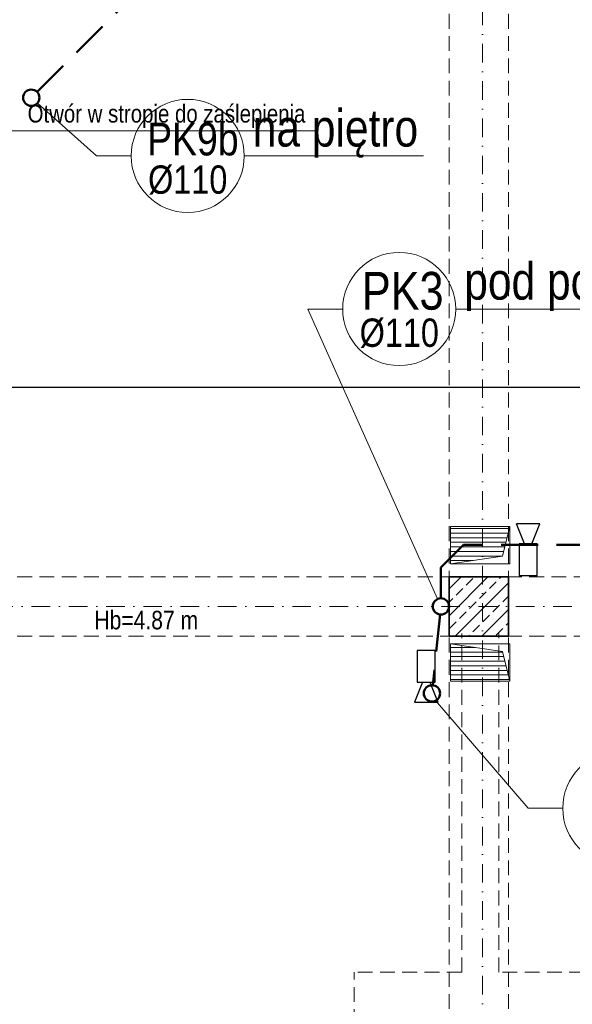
# Model space of a CAD drawing. Header units: millimetres. Extents: x -96593 to 66336, y -23969 to 7139.
# Tile 238 of 256: x -75287 to -74915, y -5721 to -5058. Entities that reach past the tile are written whole.
import ezdxf

# ---------------------------------------------------------------- set-up
doc = ezdxf.new("R2010")
doc.units = ezdxf.units.MM
doc.linetypes.add('DASHDOT', pattern=[1, 0.5, -0.25, 0, -0.25])
doc.linetypes.add('DASHED', pattern=[0.75, 0.5, -0.25])
for name, color, linetype, lineweight in [('BA_KS_ist.', 34, 'Continuous', 50), ('BA_txs', 2, 'Continuous', 18), ('MM_KS_OPISY', 7, 'Continuous', 9), ('mm_punktwstawienia', 1, 'Continuous', 50), ('mm_went_opis', 7, 'Continuous', 15), ('PG_KONSTRUKCJA', 5, 'Continuous', 35), ('PG_OSIE', 1, 'DASHDOT', 18), ('PG_PODCIĄGI', 1, 'DASHED', 18), ('PG_SZRAF', 1, 'Continuous', 18), ('PG_WENTYLACJA', 1, 'Continuous', 18), ('PG_WIDOKOWE_CIENKIE', 1, 'Continuous', 18), ('PG_WYPOSAŻENIE', 1, 'Continuous', 18)]:
    doc.layers.add(name, color=color, linetype=linetype, lineweight=lineweight)
doc.styles.add('BIKTS', font='bikromsw.shx', dxfattribs={"width": 0.85})
doc.styles.get("Standard").update_dxf_attribs({"font": 'arial.ttf'})
pattern_1 = [(180, (-5151.205, 2384.805), (-2e-16, -3.07975), [])]

# ---------------------------------------------------------------- blocks, each defined once
blk = doc.blocks.new('A$C243F7E6F')
at = {"layer": 'PG_SZRAF'}
h = blk.add_hatch(dxfattribs=at)
h.set_pattern_fill('ANSI33', color=256, scale=2)
h.set_pattern_definition([(45, (-6891.598, -2675.306), (-8.980256, 8.980256), []), (45, (-6882.618, -2675.306), (-8.980256, 8.980256), [6.35, -3.175])])
h.paths.add_polyline_path([(0, 0), (40, 0), (40, -40), (0, -40)])
at = {"layer": 'PG_KONSTRUKCJA'}
blk.add_lwpolyline([(0, 0), (40, 0), (40, -40), (0, -40), (0, 0)], dxfattribs=at)
blk = doc.blocks.new('A$C0fd6651b')
at = {"layer": 'PG_WYPOSAŻENIE', "color": 18, "lineweight": 30, "true_color": 0x000000}
for p, q in [((5.38, 13.5), (0, 0)), ((10.38, 13.5), (15.76, 0)), ((0, 0), (15.76, 0))]:
    blk.add_line(p, q, dxfattribs=at)
blk.add_lwpolyline([(1.81, 34.78), (1.81, 13.5), (13.95, 13.5), (13.95, 34.78)], close=True, dxfattribs=at)
blk = doc.blocks.new('A$C0f2c6892')
at = {"layer": 'PG_WIDOKOWE_CIENKIE', "color": 18, "lineweight": 30, "rotation": 180}
blk.add_blockref('A$C0fd6651b', (985.16, -1184.34), dxfattribs=at)
at = {"layer": 'PG_WIDOKOWE_CIENKIE', "color": 18, "lineweight": 30}
blk.add_blockref('A$C0fd6651b', (900.66, -1304.47), dxfattribs=at)
blk = doc.blocks.new('A$C2E197AD3')
at = {"layer": 'PG_WENTYLACJA'}
h = blk.add_hatch(dxfattribs=at)
h.set_pattern_fill('ANSI31', color=252, scale=0.97, angle=135)
h.set_pattern_definition(pattern_1)
h.paths.add_polyline_path([(1871.84, 1761.25), (1831.84, 1761.25), (1831.84, 1736.25), (1866.84, 1741.25)])
h = blk.add_hatch(dxfattribs=at)
h.set_pattern_fill('ANSI31', color=252, scale=0.97, angle=135)
h.set_pattern_definition(pattern_1)
h.paths.add_polyline_path([(1866.84, 1677.25), (1831.84, 1682.25), (1831.84, 1657.25), (1871.84, 1657.25)])
at = {"color": 252, "lineweight": 30}
blk.add_line((949.46, 1855.09), (2737.44, 1855.09), dxfattribs=at)
at = {"layer": 'mm_went_opis', "color": 252}
blk.add_line((1740.86, 2027.71), (1452.87, 2027.71), dxfattribs=at)
at = {"layer": 'PG_OSIE', "color": 252, "ltscale": 25}
for points in [[(1853.34, 3165.56), (1853.34, 314.74)], [(696.17, 1707.5), (2976.42, 1707.5)]]:
    blk.add_lwpolyline(points, dxfattribs=at)
at = {"layer": 'PG_PODCIĄGI', "color": 252, "ltscale": 20}
for p, q in [((1839.34, 1461.25), (1839.34, 1689.25)), ((1864.34, 1461.25), (1864.34, 1689.25)), ((1839.34, 1461.25), (1766.84, 1461.25)), ((1766.84, 1291.25), (1766.84, 1461.25)), ((1936.84, 1461.25), (1864.34, 1461.25))]:
    blk.add_line(p, q, dxfattribs=at)
for points in [[(1830.84, 2946.5), (1830.84, 472.5)], [(1870.84, 2946.5), (1870.84, 472.5)], [(924.84, 1727.5), (2778.84, 1727.5)], [(924.84, 1687.5), (2778.84, 1687.5)]]:
    blk.add_lwpolyline(points, dxfattribs=at)
at = {"layer": 'PG_WENTYLACJA', "color": 252}
for p, q in [((1866.84, 1741.25), (1871.84, 1761.25)), ((1831.84, 1736.25), (1866.84, 1741.25)), ((1831.84, 1682.25), (1866.84, 1677.25)), ((1866.84, 1677.25), (1871.84, 1657.25))]:
    blk.add_line(p, q, dxfattribs=at)
for points in [[(1831.84, 1736.25), (1871.84, 1736.25), (1871.84, 1761.25), (1831.84, 1761.25)], [(1831.84, 1682.25), (1871.84, 1682.25), (1871.84, 1657.25), (1831.84, 1657.25)]]:
    blk.add_lwpolyline(points, close=True, dxfattribs=at)
at = {"layer": 'PG_KONSTRUKCJA', "color": 252}
blk.add_blockref('A$C243F7E6F', (1830.84, 1727.5), dxfattribs=at)
at = {"layer": 'PG_WIDOKOWE_CIENKIE', "color": 252, "lineweight": 30}
blk.add_blockref('A$C0f2c6892', (906.84, 2947.5), dxfattribs=at)
at = {"layer": 'BA_txs', "color": 252, "style": 'BIKTS', "width": 0.85}
blk.add_text('Hb=4.87 m', height=12.5, dxfattribs=at).set_placement((1591.86, 1692.07))
at = {"layer": 'mm_went_opis', "color": 252, "insert": (1640.45, 2045.31), "char_height": 12, "width": 240.0682, "attachment_point": 2}
blk.add_mtext('{\\fArial Narrow|b0|i0|c238|p34;Otwór w stropie do zaślepienia }', dxfattribs=at)

msp = doc.modelspace()

# ---------------------------------------------------------------- linework, layer by layer
at = {"layer": 'BA_KS_ist.', "linetype": 'DASHED', "ltscale": 50}
for p, q in [((-75275.73, -5106.85), (-75188.26, -5019.38)), ((-75003.62, -5426.99), (-74988.37, -5411.74)), ((-74713.12, -5411.74), (-74988.37, -5411.74)), ((-75003.62, -5447.74), (-75003.62, -5426.99)), ((-75004.18, -5458.71), (-75009.06, -5506.27))]:
    msp.add_line(p, q, dxfattribs=at)
at = {"layer": 'BA_KS_ist.', "linetype": 'Continuous', "ltscale": 25}
for centre in [(-75279.62, -5110.74), (-75003.62, -5453.24), (-75009.62, -5511.74)]:
    msp.add_circle(centre, 5.5, dxfattribs=at)
at = {"layer": 'MM_KS_OPISY'}
for p, q in [((-75235.74, -5149.9), (-75275.52, -5114.4)), ((-75212.34, -5149.9), (-75235.74, -5149.9)), ((-75136.14, -5149.9), (-75015.45, -5149.9)), ((-75069.8, -5252.99), (-75093.21, -5252.99)), ((-75093.21, -5252.99), (-75005.87, -5448.22)), ((-74993.6, -5252.99), (-74796.66, -5252.99)), ((-74944.91, -5589.13), (-75007.17, -5516.67)), ((-74921.51, -5589.13), (-74944.91, -5589.13))]:
    msp.add_line(p, q, dxfattribs=at)
for centre in [(-75174.24, -5149.9), (-75031.7, -5252.99), (-74883.41, -5589.13)]:
    msp.add_circle(centre, 38.1, dxfattribs=at)

# ---------------------------------------------------------------- block references
at = {"layer": 'mm_punktwstawienia', "lineweight": 60}
msp.add_blockref('A$C2E197AD3', (-76828.96, -7160.74), dxfattribs=at)

# ---------------------------------------------------------------- texts
at = {"layer": 'BA_txs', "color": 252, "style": 'BIKTS', "width": 0.85}
msp.add_text('Hb=4.87 m', height=12.5, dxfattribs=at).set_placement((-75237.11, -5468.67))
at = {"layer": 'MM_KS_OPISY', "attachment_point": 1}
for s, width, insert, char_height in [('{\\fArial Narrow|b0|i0|c238|p34;na piętro}', 200.9859, (-75130.39, -5118.58), 25), ('{\\fArial Narrow|b0|i0|c238|p34;PK9b}', 25.4, (-75201.56, -5127.55), 22), ('{\\fArial Narrow|b0|i0|c238|p34;%%C110}', 0.5033, (-75200.9, -5156.31), 19.05), ('{\\fArial Narrow|b0|i0|c238|p34;pod posadzkę}', 200.9859, (-74987.86, -5221.66), 25), ('\\fArial Narrow|b0|i0|c238|p34;PK3', 0.5033, (-75056.83, -5228), 25.4), ('{\\fArial Narrow|b0|i0|c238|p34;%%C110}', 0.5033, (-75058.36, -5259.39), 19.05)]:
    msp.add_mtext_dynamic_manual_height_columns(s, width=width, gutter_width=1, heights=[0], dxfattribs=dict(at, insert=insert, char_height=char_height))

doc.saveas('drawing.dxf')
